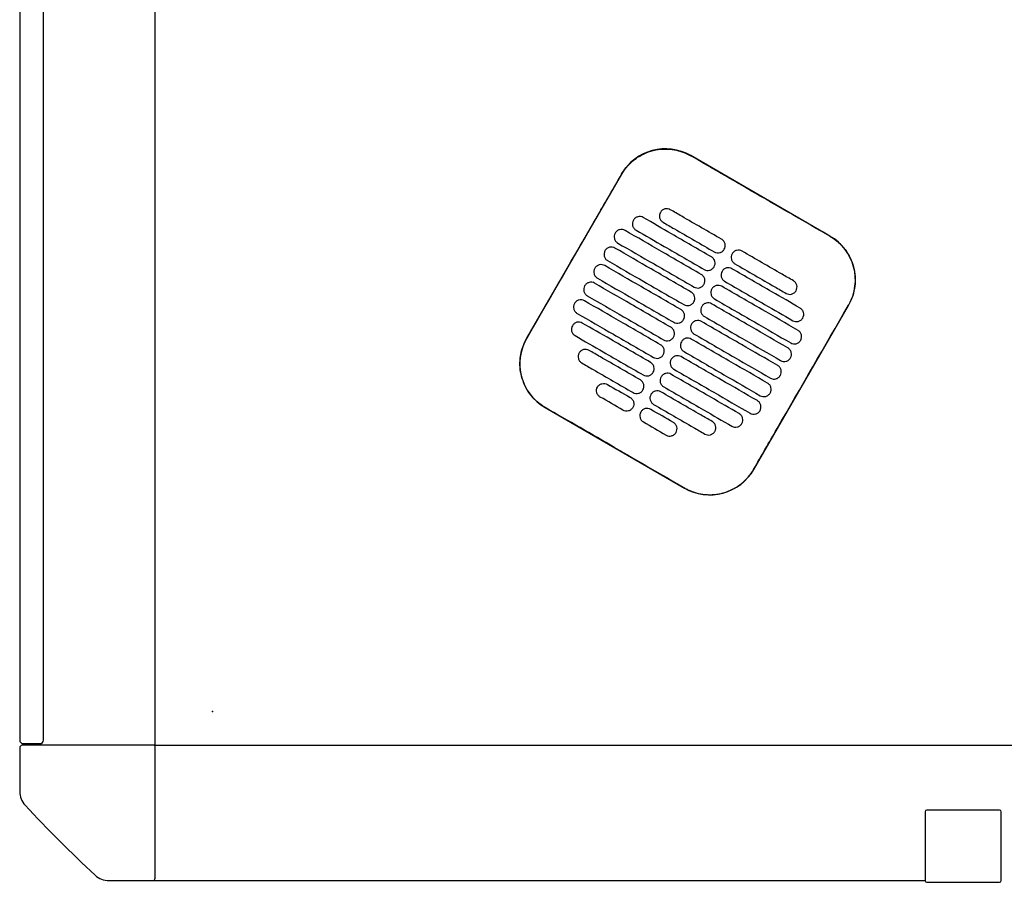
# Model space of a CAD drawing. Header units: metres. Extents: x 15.2 to 54.2, y -39.7 to 1.1.
# Tile 93 of 256: x 24.76 to 25.342, y -23.842 to -23.332. Entities that reach past the tile are written whole.
import ezdxf

# ---------------------------------------------------------------- set-up
doc = ezdxf.new("R2010")
doc.units = ezdxf.units.M
doc.header["$MEASUREMENT"] = 0
doc.layers.add('2D', color=252, linetype='Continuous')
doc.layers.add('PUNTO', color=1, linetype='Continuous')

# ---------------------------------------------------------------- blocks, each defined once
blk = doc.blocks.new('2D_QYOS_200')
for p, q in [((0.08, -0.96995), (0.08, -0.08)), ((-0.00003, -0.083), (-0.00003, -0.967)), ((0.01397, -0.967), (0.01397, -0.083)), ((0.47875, -0.66902), (0.39649, -0.6215)), ((0.35551, -0.63247), (0.29948, -0.72945)), ((0.4337, -0.80699), (0.48972, -0.71)), ((0.31045, -0.77044), (0.39271, -0.81796)), ((0, -0.97145), (0, -0.99726)), ((0.0795, -0.96995), (0.0015, -0.96995)), ((0.00197, -0.969), (0.01197, -0.969)), ((0.0795, -0.96995), (1.97049, -0.96995)), ((0.08, -1.04845), (0.08, -0.97045)), ((0.53496, -1.00924), (0.53496, -1.04994)), ((0.53497, -1.00924), (0.53497, -1.04994)), ((0.53597, -1.00824), (0.53596, -1.00824)), ((0.57897, -1.00824), (0.53597, -1.00824)), ((0.57996, -1.04994), (0.57996, -1.00924)), ((0.57997, -1.04994), (0.57997, -1.00924)), ((0.05269, -1.04995), (0.0785, -1.04995)), ((0.0785, -1.04995), (0.53496, -1.04994)), ((0.53596, -1.05094), (0.53597, -1.05094)), ((0.53597, -1.05094), (0.57897, -1.05094))]:
    blk.add_line(p, q)
for centre, radius, start, end in [((0.38148, -0.64748), 0.03, 59.98651, 149.98651), ((0.46374, -0.695), 0.03, 329.98651, 59.98651), ((0.32546, -0.74446), 0.03, 149.98651, 239.98651), ((0.40772, -0.79198), 0.03, 239.98651, 329.98651), ((0.00197, -0.967), 0.002, 180, 270), ((0.0015, -0.97145), 0.0015, 90, 180), ((0.01197, -0.967), 0.002, 270, 0), ((0.0795, -0.97045), 0.0005, 0, 90), ((0.012, -0.99726), 0.012, 180, 222.87849), ((0.58157, -0.46838), 0.78926, 222.87849, 227.12151), ((0.53596, -1.00924), 0.001, 90, 180), ((0.53597, -1.00924), 0.001, 90, 180), ((0.57896, -1.00924), 0.001, 0, 90), ((0.57897, -1.00924), 0.001, 0, 90), ((0.05269, -1.03795), 0.012, 227.12151, 270), ((0.0785, -1.04845), 0.0015, 270, 0), ((0.53596, -1.04994), 0.001, 180, 270), ((0.53597, -1.04994), 0.001, 180, 270), ((0.57896, -1.04994), 0.001, 270, 0), ((0.57897, -1.04994), 0.001, 270, 0)]:
    blk.add_arc(centre, radius, start, end)
for points, knots in [([(0.3556, -0.63253), (0.3564, -0.63114), (0.35731, -0.62981), (0.36026, -0.62621), (0.36253, -0.62416), (0.36832, -0.62036), (0.37195, -0.61888), (0.37939, -0.61743), (0.38313, -0.6174), (0.39018, -0.61867), (0.39344, -0.61987), (0.39643, -0.6216)], [12.978915, 12.978915, 12.978915, 12.978915, 13.461173, 13.461173, 14.374287, 14.374287, 15.53872, 15.53872, 16.650066, 16.650066, 17.687358, 17.687358, 17.687358, 17.687358]), ([(0.29958, -0.72951), (0.31362, -0.70522), (0.32766, -0.68092), (0.34633, -0.64859), (0.35096, -0.64056), (0.3556, -0.63253)], [1.133412, 1.133412, 1.133412, 1.133412, 2.681586, 2.681586, 3.193366, 3.193366, 3.193366, 3.193366]), ([(0.47869, -0.66912), (0.4681, -0.663), (0.45707, -0.65664), (0.4416, -0.6477), (0.43956, -0.64652), (0.43756, -0.64537)], [-21.78268, -21.78268, -21.78268, -21.78268, -17.142885, -17.142885, -16.423665, -16.423665, -16.423665, -16.423665]), ([(0.37852, -0.65501), (0.37828, -0.65543), (0.37806, -0.65598), (0.37791, -0.65717), (0.37794, -0.65772), (0.37823, -0.6588), (0.37848, -0.65931), (0.37921, -0.66027), (0.37966, -0.66063), (0.38009, -0.66088)], [-0.5553355, -0.5553355, -0.5553355, -0.5553355, -0.4045594, -0.4045594, -0.278267, -0.278267, -0.1472206, -0.1472206, 0, 0, 0, 0]), ([(0.38439, -0.65343), (0.38397, -0.65319), (0.38342, -0.65297), (0.38224, -0.65282), (0.38168, -0.65286), (0.38061, -0.65314), (0.38009, -0.65339), (0.37913, -0.65412), (0.37877, -0.65458), (0.37852, -0.65501)], [-0.5513873, -0.5513873, -0.5513873, -0.5513873, -0.4031046, -0.4031046, -0.2776919, -0.2776919, -0.1471638, -0.1471638, 0, 0, 0, 0]), ([(0.41471, -0.67094), (0.40684, -0.6664), (0.39897, -0.66185), (0.38887, -0.65602), (0.38663, -0.65472), (0.38439, -0.65343)], [0.699452, 0.699452, 0.699452, 0.699452, 3.425217, 3.425217, 4.200582, 4.200582, 4.200582, 4.200582]), ([(0.36256, -0.65965), (0.36232, -0.66007), (0.3621, -0.66062), (0.36195, -0.66181), (0.36198, -0.66236), (0.36226, -0.66343), (0.36252, -0.66395), (0.36325, -0.66491), (0.3637, -0.66527), (0.36413, -0.66552)], [-0.5553006, -0.5553006, -0.5553006, -0.5553006, -0.4045498, -0.4045498, -0.2782639, -0.2782639, -0.1472208, -0.1472208, 0, 0, 0, 0]), ([(0.36843, -0.65807), (0.36801, -0.65783), (0.36746, -0.65761), (0.36628, -0.65746), (0.36572, -0.6575), (0.36465, -0.65778), (0.36413, -0.65803), (0.36317, -0.65876), (0.36281, -0.65922), (0.36256, -0.65965)], [-0.5514247, -0.5514247, -0.5514247, -0.5514247, -0.4031161, -0.4031161, -0.2776965, -0.2776965, -0.1471644, -0.1471644, 0, 0, 0, 0]), ([(0.4087, -0.68133), (0.40084, -0.67679), (0.39297, -0.67225), (0.37954, -0.66449), (0.37399, -0.66128), (0.36843, -0.65807)], [0.699452, 0.699452, 0.699452, 0.699452, 3.42526, 3.42526, 5.350619, 5.350619, 5.350619, 5.350619]), ([(0.38009, -0.66088), (0.38233, -0.66217), (0.38456, -0.66346), (0.39467, -0.6693), (0.40254, -0.67385), (0.4104, -0.67839)], [2.649916, 2.649916, 2.649916, 2.649916, 3.425249, 3.425249, 6.151046, 6.151046, 6.151046, 6.151046]), ([(0.35179, -0.66728), (0.35155, -0.66771), (0.35133, -0.66826), (0.35118, -0.66945), (0.35122, -0.67), (0.3515, -0.67107), (0.35175, -0.67159), (0.35248, -0.67255), (0.35294, -0.67291), (0.35336, -0.67316)], [-0.5552879, -0.5552879, -0.5552879, -0.5552879, -0.4045447, -0.4045447, -0.2782629, -0.2782629, -0.1472212, -0.1472212, 0, 0, 0, 0]), ([(0.35766, -0.66571), (0.35724, -0.66547), (0.35669, -0.66525), (0.35551, -0.6651), (0.35496, -0.66514), (0.35388, -0.66542), (0.35336, -0.66567), (0.35241, -0.6664), (0.35204, -0.66686), (0.35179, -0.66728)], [-0.5514376, -0.5514376, -0.5514376, -0.5514376, -0.4031217, -0.4031217, -0.2776979, -0.2776979, -0.1471642, -0.1471642, 0, 0, 0, 0]), ([(0.4027, -0.69173), (0.39483, -0.68718), (0.38697, -0.68264), (0.37195, -0.67396), (0.36481, -0.66984), (0.35766, -0.66571)], [0.699452, 0.699452, 0.699452, 0.699452, 3.425292, 3.425292, 5.900643, 5.900643, 5.900643, 5.900643]), ([(0.36413, -0.66552), (0.36968, -0.66873), (0.37524, -0.67194), (0.38867, -0.67969), (0.39653, -0.68424), (0.4044, -0.68878)], [1.499949, 1.499949, 1.499949, 1.499949, 3.425284, 3.425284, 6.151116, 6.151116, 6.151116, 6.151116]), ([(0.35336, -0.67316), (0.36051, -0.67728), (0.36765, -0.68141), (0.38266, -0.69008), (0.39053, -0.69463), (0.3984, -0.69917)], [0.949972, 0.949972, 0.949972, 0.949972, 3.425307, 3.425307, 6.151164, 6.151164, 6.151164, 6.151164]), ([(0.41627, -0.67682), (0.41652, -0.67639), (0.41674, -0.67584), (0.41689, -0.67465), (0.41685, -0.6741), (0.41657, -0.67303), (0.41632, -0.67251), (0.41559, -0.67155), (0.41513, -0.67119), (0.41471, -0.67094)], [-0.5553984, -0.5553984, -0.5553984, -0.5553984, -0.4045681, -0.4045681, -0.278271, -0.278271, -0.1472202, -0.1472202, 0, 0, 0, 0]), ([(0.47869, -0.66912), (0.47997, -0.66986), (0.4812, -0.67069), (0.48435, -0.6732), (0.48613, -0.67503), (0.48766, -0.67706), (0.48996, -0.68012), (0.49164, -0.6836), (0.49361, -0.69099), (0.49388, -0.69484), (0.49295, -0.70246), (0.49174, -0.70617), (0.48978, -0.70968), (0.4897, -0.70981), (0.48963, -0.70995)], [17.619777, 17.619777, 17.619777, 17.619777, 18.064718, 18.064718, 18.827754, 18.827754, 18.827754, 19.97637, 19.97637, 21.122539, 21.122539, 22.281306, 22.281306, 22.328075, 22.328075, 22.328075, 22.328075]), ([(0.34579, -0.67768), (0.34555, -0.6781), (0.34533, -0.67865), (0.34518, -0.67984), (0.34522, -0.68039), (0.3455, -0.68147), (0.34575, -0.68198), (0.34648, -0.68294), (0.34694, -0.6833), (0.34736, -0.68355)], [-0.5552955, -0.5552955, -0.5552955, -0.5552955, -0.4045438, -0.4045438, -0.2782634, -0.2782634, -0.1472215, -0.1472215, 0, 0, 0, 0]), ([(0.35166, -0.6761), (0.35124, -0.67586), (0.35069, -0.67564), (0.34951, -0.67549), (0.34896, -0.67553), (0.34788, -0.67581), (0.34736, -0.67606), (0.3464, -0.67679), (0.34604, -0.67725), (0.34579, -0.67768)], [-0.5514273, -0.5514273, -0.5514273, -0.5514273, -0.4031209, -0.4031209, -0.2776962, -0.2776962, -0.1471634, -0.1471634, 0, 0, 0, 0]), ([(0.3967, -0.70212), (0.38883, -0.69757), (0.38096, -0.69303), (0.36595, -0.68435), (0.35881, -0.68023), (0.35166, -0.6761)], [0.699452, 0.699452, 0.699452, 0.699452, 3.425313, 3.425313, 5.900643, 5.900643, 5.900643, 5.900643]), ([(0.4104, -0.67839), (0.41083, -0.67864), (0.41138, -0.67885), (0.41256, -0.679), (0.41311, -0.67896), (0.41419, -0.67868), (0.4147, -0.67843), (0.41566, -0.6777), (0.41603, -0.67724), (0.41627, -0.67682)], [-0.551307, -0.551307, -0.551307, -0.551307, -0.4030846, -0.4030846, -0.2776802, -0.2776802, -0.1471604, -0.1471604, 0, 0, 0, 0]), ([(0.42095, -0.67952), (0.42071, -0.67994), (0.42049, -0.68049), (0.42034, -0.68168), (0.42037, -0.68223), (0.42065, -0.68331), (0.42091, -0.68382), (0.42163, -0.68478), (0.42209, -0.68514), (0.42252, -0.68539)], [-0.555416, -0.555416, -0.555416, -0.555416, -0.4045716, -0.4045716, -0.2782736, -0.2782736, -0.1472211, -0.1472211, 0, 0, 0, 0]), ([(0.42682, -0.67794), (0.4264, -0.6777), (0.42585, -0.67748), (0.42467, -0.67733), (0.42411, -0.67737), (0.42304, -0.67765), (0.42252, -0.6779), (0.42156, -0.67863), (0.42119, -0.67909), (0.42095, -0.67952)], [-0.5512944, -0.5512944, -0.5512944, -0.5512944, -0.4030833, -0.4030833, -0.2776787, -0.2776787, -0.1471599, -0.1471599, 0, 0, 0, 0]), ([(0.45714, -0.69545), (0.4549, -0.69416), (0.45266, -0.69287), (0.44255, -0.68703), (0.43469, -0.68249), (0.42682, -0.67794)], [2.649852, 2.649852, 2.649852, 2.649852, 3.425217, 3.425217, 6.150982, 6.150982, 6.150982, 6.150982]), ([(0.34566, -0.68649), (0.34524, -0.68625), (0.34469, -0.68603), (0.34351, -0.68588), (0.34295, -0.68592), (0.34188, -0.6862), (0.34136, -0.68645), (0.3404, -0.68718), (0.34004, -0.68764), (0.33979, -0.68807)], [-0.5514137, -0.5514137, -0.5514137, -0.5514137, -0.4031194, -0.4031194, -0.2776944, -0.2776944, -0.1471627, -0.1471627, 0, 0, 0, 0]), ([(0.3907, -0.71251), (0.38283, -0.70796), (0.37496, -0.70342), (0.35995, -0.69475), (0.3528, -0.69062), (0.34566, -0.68649)], [0.699452, 0.699452, 0.699452, 0.699452, 3.425322, 3.425322, 5.900643, 5.900643, 5.900643, 5.900643]), ([(0.34736, -0.68355), (0.3545, -0.68767), (0.36165, -0.6918), (0.37666, -0.70047), (0.38453, -0.70502), (0.3924, -0.70956)], [0.949998, 0.949998, 0.949998, 0.949998, 3.42532, 3.42532, 6.151189, 6.151189, 6.151189, 6.151189]), ([(0.41027, -0.68721), (0.41052, -0.68678), (0.41073, -0.68623), (0.41088, -0.68504), (0.41085, -0.68449), (0.41057, -0.68342), (0.41031, -0.6829), (0.40959, -0.68194), (0.40913, -0.68158), (0.4087, -0.68133)], [-0.5553839, -0.5553839, -0.5553839, -0.5553839, -0.4045626, -0.4045626, -0.2782686, -0.2782686, -0.1472195, -0.1472195, 0, 0, 0, 0]), ([(0.42252, -0.68539), (0.43038, -0.68993), (0.43825, -0.69448), (0.44836, -0.70032), (0.4506, -0.70161), (0.45283, -0.7029)], [0.699452, 0.699452, 0.699452, 0.699452, 3.425249, 3.425249, 4.200582, 4.200582, 4.200582, 4.200582]), ([(0.33979, -0.68807), (0.33955, -0.68849), (0.33933, -0.68904), (0.33918, -0.69023), (0.33921, -0.69078), (0.3395, -0.69186), (0.33975, -0.69237), (0.34048, -0.69333), (0.34093, -0.69369), (0.34136, -0.69394)], [-0.5553078, -0.5553078, -0.5553078, -0.5553078, -0.4045446, -0.4045446, -0.2782647, -0.2782647, -0.147222, -0.147222, 0, 0, 0, 0]), ([(0.40427, -0.6976), (0.40451, -0.69717), (0.40473, -0.69662), (0.40488, -0.69543), (0.40484, -0.69488), (0.40456, -0.69381), (0.40431, -0.69329), (0.40358, -0.69234), (0.40313, -0.69197), (0.4027, -0.69173)], [-0.5553742, -0.5553742, -0.5553742, -0.5553742, -0.4045587, -0.4045587, -0.278267, -0.278267, -0.1472191, -0.1472191, 0, 0, 0, 0]), ([(0.4044, -0.68878), (0.40482, -0.68903), (0.40537, -0.68924), (0.40655, -0.68939), (0.40711, -0.68936), (0.40818, -0.68907), (0.4087, -0.68882), (0.40966, -0.68809), (0.41003, -0.68763), (0.41027, -0.68721)], [-0.551317, -0.551317, -0.551317, -0.551317, -0.4030867, -0.4030867, -0.2776803, -0.2776803, -0.1471597, -0.1471597, 0, 0, 0, 0]), ([(0.41495, -0.68991), (0.4147, -0.69033), (0.41448, -0.69088), (0.41433, -0.69207), (0.41437, -0.69262), (0.41465, -0.6937), (0.4149, -0.69421), (0.41563, -0.69517), (0.41609, -0.69553), (0.41651, -0.69578)], [-0.5553971, -0.5553971, -0.5553971, -0.5553971, -0.4045652, -0.4045652, -0.2782705, -0.2782705, -0.1472202, -0.1472202, 0, 0, 0, 0]), ([(0.42082, -0.68833), (0.42039, -0.68809), (0.41985, -0.68787), (0.41866, -0.68772), (0.41811, -0.68776), (0.41704, -0.68804), (0.41652, -0.68829), (0.41556, -0.68902), (0.41519, -0.68948), (0.41495, -0.68991)], [-0.5513075, -0.5513075, -0.5513075, -0.5513075, -0.4030857, -0.4030857, -0.2776792, -0.2776792, -0.1471593, -0.1471593, 0, 0, 0, 0]), ([(0.46109, -0.7116), (0.45553, -0.70839), (0.44998, -0.70518), (0.43655, -0.69742), (0.42868, -0.69288), (0.42082, -0.68833)], [1.499901, 1.499901, 1.499901, 1.499901, 3.42526, 3.42526, 6.151068, 6.151068, 6.151068, 6.151068]), ([(0.33966, -0.69688), (0.33923, -0.69664), (0.33869, -0.69642), (0.3375, -0.69627), (0.33695, -0.69631), (0.33588, -0.69659), (0.33536, -0.69684), (0.3344, -0.69757), (0.33403, -0.69803), (0.33379, -0.69846)], [-0.5513969, -0.5513969, -0.5513969, -0.5513969, -0.4031172, -0.4031172, -0.2776925, -0.2776925, -0.1471621, -0.1471621, 0, 0, 0, 0]), ([(0.38469, -0.7229), (0.37683, -0.71835), (0.36896, -0.71381), (0.35395, -0.70514), (0.3468, -0.70101), (0.33966, -0.69688)], [0.699452, 0.699452, 0.699452, 0.699452, 3.425321, 3.425321, 5.900643, 5.900643, 5.900643, 5.900643]), ([(0.34136, -0.69394), (0.3485, -0.69807), (0.35565, -0.70219), (0.37066, -0.71086), (0.37853, -0.71541), (0.38639, -0.71995)], [0.950001, 0.950001, 0.950001, 0.950001, 3.425322, 3.425322, 6.151192, 6.151192, 6.151192, 6.151192]), ([(0.3984, -0.69917), (0.39882, -0.69942), (0.39937, -0.69963), (0.40055, -0.69978), (0.4011, -0.69975), (0.40218, -0.69947), (0.4027, -0.69921), (0.40366, -0.69848), (0.40402, -0.69802), (0.40427, -0.6976)], [-0.5513236, -0.5513236, -0.5513236, -0.5513236, -0.4030881, -0.4030881, -0.2776804, -0.2776804, -0.1471592, -0.1471592, 0, 0, 0, 0]), ([(0.41481, -0.69872), (0.41439, -0.69848), (0.41384, -0.69826), (0.41266, -0.69811), (0.41211, -0.69815), (0.41103, -0.69843), (0.41051, -0.69868), (0.40956, -0.69941), (0.40919, -0.69987), (0.40894, -0.7003)], [-0.5513173, -0.5513173, -0.5513173, -0.5513173, -0.4030875, -0.4030875, -0.2776797, -0.2776797, -0.147159, -0.147159, 0, 0, 0, 0]), ([(0.41651, -0.69578), (0.42438, -0.70032), (0.43225, -0.70487), (0.44568, -0.71262), (0.45123, -0.71583), (0.45679, -0.71904)], [0.699452, 0.699452, 0.699452, 0.699452, 3.425284, 3.425284, 5.350619, 5.350619, 5.350619, 5.350619]), ([(0.4587, -0.70133), (0.45895, -0.7009), (0.45917, -0.70035), (0.45932, -0.69916), (0.45928, -0.69861), (0.459, -0.69754), (0.45875, -0.69702), (0.45802, -0.69606), (0.45756, -0.6957), (0.45714, -0.69545)], [-0.5554179, -0.5554179, -0.5554179, -0.5554179, -0.4045683, -0.4045683, -0.2782761, -0.2782761, -0.1472238, -0.1472238, 0, 0, 0, 0]), ([(0.33379, -0.69846), (0.33354, -0.69888), (0.33332, -0.69943), (0.33317, -0.70062), (0.33321, -0.70117), (0.33349, -0.70225), (0.33374, -0.70276), (0.33447, -0.70372), (0.33493, -0.70408), (0.33536, -0.70433)], [-0.5553248, -0.5553248, -0.5553248, -0.5553248, -0.4045472, -0.4045472, -0.2782668, -0.2782668, -0.1472227, -0.1472227, 0, 0, 0, 0]), ([(0.39827, -0.70799), (0.39851, -0.70757), (0.39873, -0.70701), (0.39888, -0.70583), (0.39884, -0.70527), (0.39856, -0.7042), (0.39831, -0.70368), (0.39758, -0.70273), (0.39712, -0.70236), (0.3967, -0.70212)], [-0.5553693, -0.5553693, -0.5553693, -0.5553693, -0.4045566, -0.4045566, -0.2782661, -0.2782661, -0.1472189, -0.1472189, 0, 0, 0, 0]), ([(0.40894, -0.7003), (0.4087, -0.70072), (0.40848, -0.70127), (0.40833, -0.70246), (0.40837, -0.70301), (0.40865, -0.70409), (0.4089, -0.7046), (0.40963, -0.70556), (0.41009, -0.70592), (0.41051, -0.70617)], [-0.555383, -0.555383, -0.555383, -0.555383, -0.4045605, -0.4045605, -0.2782682, -0.2782682, -0.1472195, -0.1472195, 0, 0, 0, 0]), ([(0.45985, -0.72474), (0.45271, -0.72061), (0.44556, -0.71648), (0.43055, -0.70781), (0.42268, -0.70327), (0.41481, -0.69872)], [0.949941, 0.949941, 0.949941, 0.949941, 3.425291, 3.425291, 6.151132, 6.151132, 6.151132, 6.151132]), ([(0.45283, -0.7029), (0.45326, -0.70315), (0.4538, -0.70336), (0.45499, -0.70351), (0.45554, -0.70347), (0.45661, -0.70319), (0.45713, -0.70294), (0.45809, -0.70221), (0.45846, -0.70175), (0.4587, -0.70133)], [-0.5513007, -0.5513007, -0.5513007, -0.5513007, -0.4030941, -0.4030941, -0.2776814, -0.2776814, -0.1471603, -0.1471603, 0, 0, 0, 0]), ([(0.32778, -0.70885), (0.32754, -0.70927), (0.32732, -0.70982), (0.32717, -0.71101), (0.32721, -0.71156), (0.32749, -0.71264), (0.32774, -0.71316), (0.32847, -0.71411), (0.32893, -0.71447), (0.32935, -0.71472)], [-0.5553464, -0.5553464, -0.5553464, -0.5553464, -0.4045515, -0.4045515, -0.2782697, -0.2782697, -0.1472236, -0.1472236, 0, 0, 0, 0]), ([(0.33365, -0.70727), (0.33323, -0.70703), (0.33268, -0.70681), (0.3315, -0.70666), (0.33095, -0.7067), (0.32987, -0.70698), (0.32935, -0.70723), (0.3284, -0.70796), (0.32803, -0.70842), (0.32778, -0.70885)], [-0.5513769, -0.5513769, -0.5513769, -0.5513769, -0.4031143, -0.4031143, -0.2776905, -0.2776905, -0.1471617, -0.1471617, 0, 0, 0, 0]), ([(0.37869, -0.73329), (0.37082, -0.72874), (0.36296, -0.7242), (0.34794, -0.71553), (0.3408, -0.7114), (0.33365, -0.70727)], [0.699452, 0.699452, 0.699452, 0.699452, 3.425308, 3.425308, 5.900643, 5.900643, 5.900643, 5.900643]), ([(0.33536, -0.70433), (0.3425, -0.70846), (0.34964, -0.71258), (0.36466, -0.72126), (0.37252, -0.7258), (0.38039, -0.73035)], [0.949982, 0.949982, 0.949982, 0.949982, 3.425312, 3.425312, 6.151173, 6.151173, 6.151173, 6.151173]), ([(0.3924, -0.70956), (0.39282, -0.70981), (0.39337, -0.71003), (0.39455, -0.71017), (0.3951, -0.71014), (0.39618, -0.70986), (0.3967, -0.7096), (0.39766, -0.70887), (0.39802, -0.70841), (0.39827, -0.70799)], [-0.5513269, -0.5513269, -0.5513269, -0.5513269, -0.403089, -0.403089, -0.2776804, -0.2776804, -0.1471589, -0.1471589, 0, 0, 0, 0]), ([(0.40881, -0.70911), (0.40839, -0.70887), (0.40784, -0.70865), (0.40666, -0.7085), (0.40611, -0.70854), (0.40503, -0.70882), (0.40451, -0.70907), (0.40355, -0.7098), (0.40319, -0.71026), (0.40294, -0.71069)], [-0.5513238, -0.5513238, -0.5513238, -0.5513238, -0.4030887, -0.4030887, -0.27768, -0.27768, -0.1471588, -0.1471588, 0, 0, 0, 0]), ([(0.45385, -0.73513), (0.4467, -0.731), (0.43956, -0.72688), (0.42455, -0.7182), (0.41668, -0.71366), (0.40881, -0.70911)], [0.949982, 0.949982, 0.949982, 0.949982, 3.425312, 3.425312, 6.151173, 6.151173, 6.151173, 6.151173]), ([(0.41051, -0.70617), (0.41838, -0.71071), (0.42625, -0.71526), (0.44126, -0.72393), (0.4484, -0.72806), (0.45555, -0.73219)], [0.699452, 0.699452, 0.699452, 0.699452, 3.425308, 3.425308, 5.900643, 5.900643, 5.900643, 5.900643]), ([(0.32935, -0.71472), (0.3365, -0.71885), (0.34364, -0.72297), (0.35865, -0.73165), (0.36652, -0.73619), (0.37439, -0.74074)], [0.949941, 0.949941, 0.949941, 0.949941, 3.425292, 3.425292, 6.151132, 6.151132, 6.151132, 6.151132]), ([(0.39226, -0.71838), (0.39251, -0.71796), (0.39273, -0.71741), (0.39288, -0.71622), (0.39284, -0.71566), (0.39256, -0.71459), (0.39231, -0.71407), (0.39158, -0.71312), (0.39112, -0.71275), (0.3907, -0.71251)], [-0.5553691, -0.5553691, -0.5553691, -0.5553691, -0.4045561, -0.4045561, -0.278266, -0.278266, -0.1472189, -0.1472189, 0, 0, 0, 0]), ([(0.40294, -0.71069), (0.4027, -0.71111), (0.40248, -0.71166), (0.40233, -0.71285), (0.40237, -0.7134), (0.40265, -0.71448), (0.4029, -0.715), (0.40363, -0.71595), (0.40409, -0.71632), (0.40451, -0.71656)], [-0.5553737, -0.5553737, -0.5553737, -0.5553737, -0.4045574, -0.4045574, -0.2782667, -0.2782667, -0.1472191, -0.1472191, 0, 0, 0, 0]), ([(0.4336, -0.80693), (0.43816, -0.79904), (0.44289, -0.79084), (0.46154, -0.75853), (0.47558, -0.73424), (0.48963, -0.70995)], [-3.18138, -3.18138, -3.18138, -3.18138, -2.673929, -2.673929, -1.133377, -1.133377, -1.133377, -1.133377]), ([(0.46266, -0.71747), (0.4629, -0.71705), (0.46312, -0.71649), (0.46327, -0.71531), (0.46323, -0.71475), (0.46295, -0.71368), (0.4627, -0.71316), (0.46197, -0.71221), (0.46152, -0.71184), (0.46109, -0.7116)], [-0.5553798, -0.5553798, -0.5553798, -0.5553798, -0.4045588, -0.4045588, -0.278273, -0.278273, -0.147224, -0.147224, 0, 0, 0, 0]), ([(0.33241, -0.72042), (0.33199, -0.72017), (0.33144, -0.71995), (0.33026, -0.7198), (0.32971, -0.71984), (0.32863, -0.72012), (0.32811, -0.72038), (0.32716, -0.72111), (0.32679, -0.72157), (0.32654, -0.72199)], [-0.551342, -0.551342, -0.551342, -0.551342, -0.4031061, -0.4031061, -0.2776864, -0.2776864, -0.147161, -0.147161, 0, 0, 0, 0]), ([(0.37269, -0.74368), (0.36482, -0.73914), (0.35695, -0.73459), (0.34353, -0.72684), (0.33797, -0.72363), (0.33241, -0.72042)], [0.699452, 0.699452, 0.699452, 0.699452, 3.425284, 3.425284, 5.350619, 5.350619, 5.350619, 5.350619]), ([(0.38639, -0.71995), (0.38682, -0.7202), (0.38737, -0.72042), (0.38855, -0.72056), (0.3891, -0.72053), (0.39018, -0.72025), (0.39069, -0.71999), (0.39165, -0.71926), (0.39202, -0.7188), (0.39226, -0.71838)], [-0.551327, -0.551327, -0.551327, -0.551327, -0.4030892, -0.4030892, -0.2776802, -0.2776802, -0.1471588, -0.1471588, 0, 0, 0, 0]), ([(0.39694, -0.72108), (0.3967, -0.7215), (0.39648, -0.72205), (0.39633, -0.72324), (0.39636, -0.7238), (0.39665, -0.72487), (0.3969, -0.72539), (0.39763, -0.72634), (0.39808, -0.72671), (0.39851, -0.72695)], [-0.5553691, -0.5553691, -0.5553691, -0.5553691, -0.4045561, -0.4045561, -0.278266, -0.278266, -0.1472189, -0.1472189, 0, 0, 0, 0]), ([(0.40281, -0.7195), (0.40239, -0.71926), (0.40184, -0.71904), (0.40066, -0.71889), (0.4001, -0.71893), (0.39903, -0.71921), (0.39851, -0.71946), (0.39755, -0.7202), (0.39719, -0.72066), (0.39694, -0.72108)], [-0.551327, -0.551327, -0.551327, -0.551327, -0.4030892, -0.4030892, -0.2776802, -0.2776802, -0.1471588, -0.1471588, 0, 0, 0, 0]), ([(0.44785, -0.74552), (0.4407, -0.74139), (0.43356, -0.73727), (0.41854, -0.72859), (0.41068, -0.72405), (0.40281, -0.7195)], [0.950001, 0.950001, 0.950001, 0.950001, 3.425322, 3.425322, 6.151192, 6.151192, 6.151192, 6.151192]), ([(0.40451, -0.71656), (0.41238, -0.72111), (0.42025, -0.72565), (0.43526, -0.73432), (0.4424, -0.73845), (0.44955, -0.74258)], [0.699452, 0.699452, 0.699452, 0.699452, 3.425321, 3.425321, 5.900643, 5.900643, 5.900643, 5.900643]), ([(0.45679, -0.71904), (0.45721, -0.71929), (0.45776, -0.71951), (0.45894, -0.71965), (0.45949, -0.71962), (0.46057, -0.71934), (0.46109, -0.71908), (0.46205, -0.71835), (0.46241, -0.71789), (0.46266, -0.71747)], [-0.5513421, -0.5513421, -0.5513421, -0.5513421, -0.4031061, -0.4031061, -0.2776864, -0.2776864, -0.147161, -0.147161, 0, 0, 0, 0]), ([(0.32654, -0.72199), (0.3263, -0.72241), (0.32608, -0.72296), (0.32593, -0.72415), (0.32597, -0.72471), (0.32625, -0.72578), (0.3265, -0.7263), (0.32723, -0.72725), (0.32769, -0.72762), (0.32811, -0.72786)], [-0.55538, -0.55538, -0.55538, -0.55538, -0.4045589, -0.4045589, -0.278273, -0.278273, -0.147224, -0.147224, 0, 0, 0, 0]), ([(0.38626, -0.72877), (0.38651, -0.72835), (0.38673, -0.7278), (0.38687, -0.72661), (0.38684, -0.72605), (0.38656, -0.72498), (0.3863, -0.72446), (0.38558, -0.72351), (0.38512, -0.72314), (0.38469, -0.7229)], [-0.5553737, -0.5553737, -0.5553737, -0.5553737, -0.4045574, -0.4045574, -0.2782667, -0.2782667, -0.1472191, -0.1472191, 0, 0, 0, 0]), ([(0.39851, -0.72695), (0.40638, -0.7315), (0.41424, -0.73604), (0.42926, -0.74471), (0.4364, -0.74884), (0.44354, -0.75297)], [0.699452, 0.699452, 0.699452, 0.699452, 3.425322, 3.425322, 5.900643, 5.900643, 5.900643, 5.900643]), ([(0.46142, -0.73061), (0.46166, -0.73019), (0.46188, -0.72964), (0.46203, -0.72845), (0.46199, -0.7279), (0.46171, -0.72682), (0.46146, -0.7263), (0.46073, -0.72535), (0.46028, -0.72498), (0.45985, -0.72474)], [-0.5553462, -0.5553462, -0.5553462, -0.5553462, -0.4045514, -0.4045514, -0.2782696, -0.2782696, -0.1472236, -0.1472236, 0, 0, 0, 0]), ([(0.31051, -0.77034), (0.31045, -0.77031), (0.31039, -0.77027), (0.30692, -0.76824), (0.30394, -0.76558), (0.29919, -0.75926), (0.29746, -0.75566), (0.2956, -0.74836), (0.29535, -0.74474), (0.29607, -0.73823), (0.29684, -0.73535), (0.29847, -0.73156), (0.299, -0.73052), (0.29958, -0.72951)], [8.273299, 8.273299, 8.273299, 8.273299, 8.293543, 8.293543, 9.48086, 9.48086, 10.665623, 10.665623, 11.74288, 11.74288, 12.632334, 12.632334, 12.981673, 12.981673, 12.981673, 12.981673]), ([(0.32811, -0.72786), (0.33367, -0.73107), (0.33923, -0.73428), (0.35265, -0.74204), (0.36052, -0.74658), (0.36839, -0.75113)], [1.499901, 1.499901, 1.499901, 1.499901, 3.42526, 3.42526, 6.151068, 6.151068, 6.151068, 6.151068]), ([(0.38039, -0.73035), (0.38081, -0.73059), (0.38136, -0.73081), (0.38254, -0.73096), (0.3831, -0.73092), (0.38417, -0.73064), (0.38469, -0.73039), (0.38565, -0.72965), (0.38602, -0.72919), (0.38626, -0.72877)], [-0.5513238, -0.5513238, -0.5513238, -0.5513238, -0.4030887, -0.4030887, -0.27768, -0.27768, -0.1471588, -0.1471588, 0, 0, 0, 0]), ([(0.39094, -0.73147), (0.39069, -0.73189), (0.39047, -0.73244), (0.39032, -0.73363), (0.39036, -0.73419), (0.39064, -0.73526), (0.39089, -0.73578), (0.39162, -0.73673), (0.39208, -0.7371), (0.39251, -0.73734)], [-0.5553693, -0.5553693, -0.5553693, -0.5553693, -0.4045566, -0.4045566, -0.2782661, -0.2782661, -0.1472189, -0.1472189, 0, 0, 0, 0]), ([(0.39681, -0.7299), (0.39638, -0.72965), (0.39584, -0.72943), (0.39465, -0.72929), (0.3941, -0.72932), (0.39303, -0.7296), (0.39251, -0.72986), (0.39155, -0.73059), (0.39118, -0.73105), (0.39094, -0.73147)], [-0.551327, -0.551327, -0.551327, -0.551327, -0.403089, -0.403089, -0.2776804, -0.2776804, -0.1471589, -0.1471589, 0, 0, 0, 0]), ([(0.44184, -0.75591), (0.4347, -0.75178), (0.42755, -0.74766), (0.41254, -0.73899), (0.40467, -0.73444), (0.39681, -0.7299)], [0.949998, 0.949998, 0.949998, 0.949998, 3.42532, 3.42532, 6.151189, 6.151189, 6.151189, 6.151189]), ([(0.45555, -0.73219), (0.45597, -0.73243), (0.45652, -0.73265), (0.4577, -0.7328), (0.45825, -0.73276), (0.45933, -0.73248), (0.45985, -0.73223), (0.46081, -0.7315), (0.46117, -0.73104), (0.46142, -0.73061)], [-0.551377, -0.551377, -0.551377, -0.551377, -0.4031143, -0.4031143, -0.2776905, -0.2776905, -0.1471617, -0.1471617, 0, 0, 0, 0]), ([(0.3305, -0.73813), (0.33026, -0.73856), (0.33004, -0.73911), (0.32989, -0.7403), (0.32992, -0.74085), (0.33021, -0.74192), (0.33046, -0.74244), (0.33119, -0.7434), (0.33164, -0.74376), (0.33207, -0.74401)], [-0.555418, -0.555418, -0.555418, -0.555418, -0.4045683, -0.4045683, -0.2782762, -0.2782762, -0.1472238, -0.1472238, 0, 0, 0, 0]), ([(0.33637, -0.73656), (0.33595, -0.73631), (0.3354, -0.7361), (0.33422, -0.73595), (0.33366, -0.73598), (0.33259, -0.73627), (0.33207, -0.73652), (0.33111, -0.73725), (0.33075, -0.73771), (0.3305, -0.73813)], [-0.5513007, -0.5513007, -0.5513007, -0.5513007, -0.4030941, -0.4030941, -0.2776814, -0.2776814, -0.1471603, -0.1471603, 0, 0, 0, 0]), ([(0.36669, -0.75407), (0.35882, -0.74953), (0.35095, -0.74498), (0.34085, -0.73914), (0.33861, -0.73785), (0.33637, -0.73656)], [0.699452, 0.699452, 0.699452, 0.699452, 3.425249, 3.425249, 4.200582, 4.200582, 4.200582, 4.200582]), ([(0.38026, -0.73916), (0.3805, -0.73874), (0.38072, -0.73819), (0.38087, -0.737), (0.38083, -0.73645), (0.38055, -0.73537), (0.3803, -0.73485), (0.37957, -0.7339), (0.37912, -0.73353), (0.37869, -0.73329)], [-0.555383, -0.555383, -0.555383, -0.555383, -0.4045604, -0.4045604, -0.2782682, -0.2782682, -0.1472195, -0.1472195, 0, 0, 0, 0]), ([(0.39251, -0.73734), (0.40037, -0.74189), (0.40824, -0.74643), (0.42325, -0.7551), (0.4304, -0.75923), (0.43754, -0.76336)], [0.699452, 0.699452, 0.699452, 0.699452, 3.425313, 3.425313, 5.900643, 5.900643, 5.900643, 5.900643]), ([(0.45542, -0.741), (0.45566, -0.74058), (0.45588, -0.74003), (0.45603, -0.73884), (0.45599, -0.73829), (0.45571, -0.73721), (0.45546, -0.7367), (0.45473, -0.73574), (0.45427, -0.73538), (0.45385, -0.73513)], [-0.5553245, -0.5553245, -0.5553245, -0.5553245, -0.4045471, -0.4045471, -0.2782667, -0.2782667, -0.1472226, -0.1472226, 0, 0, 0, 0]), ([(0.33207, -0.74401), (0.33431, -0.7453), (0.33654, -0.74659), (0.34665, -0.75243), (0.35452, -0.75697), (0.36238, -0.76152)], [2.649852, 2.649852, 2.649852, 2.649852, 3.425217, 3.425217, 6.150983, 6.150983, 6.150983, 6.150983]), ([(0.37426, -0.74955), (0.3745, -0.74913), (0.37472, -0.74858), (0.37487, -0.74739), (0.37483, -0.74684), (0.37455, -0.74576), (0.3743, -0.74525), (0.37357, -0.74429), (0.37311, -0.74393), (0.37269, -0.74368)], [-0.555397, -0.555397, -0.555397, -0.555397, -0.4045652, -0.4045652, -0.2782705, -0.2782705, -0.1472202, -0.1472202, 0, 0, 0, 0]), ([(0.37439, -0.74074), (0.37481, -0.74098), (0.37536, -0.7412), (0.37654, -0.74135), (0.37709, -0.74131), (0.37817, -0.74103), (0.37869, -0.74078), (0.37965, -0.74005), (0.38001, -0.73959), (0.38026, -0.73916)], [-0.5513173, -0.5513173, -0.5513173, -0.5513173, -0.4030875, -0.4030875, -0.2776797, -0.2776797, -0.147159, -0.147159, 0, 0, 0, 0]), ([(0.38493, -0.74186), (0.38469, -0.74228), (0.38447, -0.74284), (0.38432, -0.74402), (0.38436, -0.74458), (0.38464, -0.74565), (0.38489, -0.74617), (0.38562, -0.74712), (0.38608, -0.74749), (0.3865, -0.74773)], [-0.5553742, -0.5553742, -0.5553742, -0.5553742, -0.4045587, -0.4045587, -0.278267, -0.278267, -0.1472191, -0.1472191, 0, 0, 0, 0]), ([(0.3908, -0.74029), (0.39038, -0.74004), (0.38983, -0.73983), (0.38865, -0.73968), (0.3881, -0.73971), (0.38702, -0.73999), (0.3865, -0.74025), (0.38555, -0.74098), (0.38518, -0.74144), (0.38493, -0.74186)], [-0.5513237, -0.5513237, -0.5513237, -0.5513237, -0.4030882, -0.4030882, -0.2776804, -0.2776804, -0.1471592, -0.1471592, 0, 0, 0, 0]), ([(0.43584, -0.7663), (0.4287, -0.76218), (0.42155, -0.75805), (0.40654, -0.74938), (0.39867, -0.74483), (0.3908, -0.74029)], [0.949973, 0.949973, 0.949973, 0.949973, 3.425307, 3.425307, 6.151164, 6.151164, 6.151164, 6.151164]), ([(0.44955, -0.74258), (0.44997, -0.74282), (0.45052, -0.74304), (0.4517, -0.74319), (0.45225, -0.74315), (0.45333, -0.74287), (0.45385, -0.74262), (0.45481, -0.74189), (0.45517, -0.74143), (0.45542, -0.741)], [-0.551397, -0.551397, -0.551397, -0.551397, -0.4031173, -0.4031173, -0.2776925, -0.2776925, -0.1471621, -0.1471621, 0, 0, 0, 0]), ([(0.36839, -0.75113), (0.36881, -0.75137), (0.36936, -0.75159), (0.37054, -0.75174), (0.37109, -0.7517), (0.37217, -0.75142), (0.37269, -0.75117), (0.37365, -0.75044), (0.37401, -0.74998), (0.37426, -0.74955)], [-0.5513075, -0.5513075, -0.5513075, -0.5513075, -0.4030857, -0.4030857, -0.2776792, -0.2776792, -0.1471593, -0.1471593, 0, 0, 0, 0]), ([(0.3848, -0.75068), (0.38438, -0.75043), (0.38383, -0.75022), (0.38265, -0.75007), (0.3821, -0.7501), (0.38102, -0.75038), (0.3805, -0.75064), (0.37954, -0.75137), (0.37918, -0.75183), (0.37893, -0.75225)], [-0.5513171, -0.5513171, -0.5513171, -0.5513171, -0.4030867, -0.4030867, -0.2776803, -0.2776803, -0.1471597, -0.1471597, 0, 0, 0, 0]), ([(0.3865, -0.74773), (0.39437, -0.75228), (0.40224, -0.75682), (0.41725, -0.7655), (0.42439, -0.76962), (0.43154, -0.77375)], [0.699452, 0.699452, 0.699452, 0.699452, 3.425292, 3.425292, 5.900643, 5.900643, 5.900643, 5.900643]), ([(0.44941, -0.75139), (0.44966, -0.75097), (0.44988, -0.75042), (0.45003, -0.74923), (0.44999, -0.74868), (0.44971, -0.7476), (0.44946, -0.74709), (0.44873, -0.74613), (0.44827, -0.74577), (0.44785, -0.74552)], [-0.5553076, -0.5553076, -0.5553076, -0.5553076, -0.4045445, -0.4045445, -0.2782646, -0.2782646, -0.1472219, -0.1472219, 0, 0, 0, 0]), ([(0.34138, -0.75828), (0.34163, -0.75785), (0.34199, -0.75739), (0.34295, -0.75666), (0.34347, -0.75641), (0.34455, -0.75613), (0.3451, -0.75609), (0.34628, -0.75624), (0.34683, -0.75646), (0.34725, -0.7567)], [0, 0, 0, 0, 0.1471602, 0.1471602, 0.2776775, 0.2776775, 0.4030818, 0.4030818, 0.5512681, 0.5512681, 0.5512681, 0.5512681]), ([(0.36825, -0.75994), (0.3685, -0.75952), (0.36872, -0.75897), (0.36887, -0.75778), (0.36883, -0.75723), (0.36855, -0.75615), (0.3683, -0.75564), (0.36757, -0.75468), (0.36711, -0.75432), (0.36669, -0.75407)], [-0.5554159, -0.5554159, -0.5554159, -0.5554159, -0.4045716, -0.4045716, -0.2782736, -0.2782736, -0.1472211, -0.1472211, 0, 0, 0, 0]), ([(0.37893, -0.75225), (0.37869, -0.75268), (0.37847, -0.75323), (0.37832, -0.75442), (0.37836, -0.75497), (0.37864, -0.75604), (0.37889, -0.75656), (0.37962, -0.75751), (0.38008, -0.75788), (0.3805, -0.75812)], [-0.5553838, -0.5553838, -0.5553838, -0.5553838, -0.4045626, -0.4045626, -0.2782686, -0.2782686, -0.1472195, -0.1472195, 0, 0, 0, 0]), ([(0.42508, -0.77394), (0.41952, -0.77073), (0.41396, -0.76752), (0.40054, -0.75977), (0.39267, -0.75522), (0.3848, -0.75068)], [1.499949, 1.499949, 1.499949, 1.499949, 3.425284, 3.425284, 6.151116, 6.151116, 6.151116, 6.151116]), ([(0.44341, -0.76178), (0.44366, -0.76136), (0.44388, -0.76081), (0.44402, -0.75962), (0.44399, -0.75907), (0.44371, -0.75799), (0.44345, -0.75748), (0.44273, -0.75652), (0.44227, -0.75616), (0.44184, -0.75591)], [-0.5552953, -0.5552953, -0.5552953, -0.5552953, -0.4045437, -0.4045437, -0.2782634, -0.2782634, -0.1472215, -0.1472215, 0, 0, 0, 0]), ([(0.44354, -0.75297), (0.44397, -0.75321), (0.44452, -0.75343), (0.4457, -0.75358), (0.44625, -0.75354), (0.44733, -0.75326), (0.44784, -0.75301), (0.4488, -0.75228), (0.44917, -0.75182), (0.44941, -0.75139)], [-0.5514139, -0.5514139, -0.5514139, -0.5514139, -0.4031194, -0.4031194, -0.2776944, -0.2776944, -0.1471626, -0.1471626, 0, 0, 0, 0]), ([(0.34295, -0.76415), (0.34253, -0.7639), (0.34207, -0.76354), (0.34134, -0.76259), (0.34109, -0.76207), (0.34081, -0.76099), (0.34077, -0.76044), (0.34092, -0.75925), (0.34114, -0.7587), (0.34138, -0.75828)], [0, 0, 0, 0, 0.147223, 0.147223, 0.2782783, 0.2782783, 0.4045781, 0.4045781, 0.5554474, 0.5554474, 0.5554474, 0.5554474]), ([(0.36238, -0.76152), (0.36281, -0.76176), (0.36336, -0.76198), (0.36454, -0.76213), (0.36509, -0.76209), (0.36617, -0.76181), (0.36668, -0.76156), (0.36764, -0.76083), (0.36801, -0.76037), (0.36825, -0.75994)], [-0.5512944, -0.5512944, -0.5512944, -0.5512944, -0.4030833, -0.4030833, -0.2776787, -0.2776787, -0.1471599, -0.1471599, 0, 0, 0, 0]), ([(0.3788, -0.76107), (0.37838, -0.76082), (0.37783, -0.76061), (0.37665, -0.76046), (0.37609, -0.76049), (0.37502, -0.76078), (0.3745, -0.76103), (0.37354, -0.76176), (0.37318, -0.76222), (0.37293, -0.76264)], [-0.5513071, -0.5513071, -0.5513071, -0.5513071, -0.4030846, -0.4030846, -0.2776802, -0.2776802, -0.1471604, -0.1471604, 0, 0, 0, 0]), ([(0.40912, -0.77858), (0.40688, -0.77729), (0.40464, -0.776), (0.39453, -0.77016), (0.38667, -0.76561), (0.3788, -0.76107)], [2.649916, 2.649916, 2.649916, 2.649916, 3.425249, 3.425249, 6.151046, 6.151046, 6.151046, 6.151046]), ([(0.3805, -0.75812), (0.38837, -0.76267), (0.39624, -0.76721), (0.40966, -0.77497), (0.41522, -0.77818), (0.42077, -0.78139)], [0.699452, 0.699452, 0.699452, 0.699452, 3.42526, 3.42526, 5.350619, 5.350619, 5.350619, 5.350619]), ([(0.43754, -0.76336), (0.43796, -0.7636), (0.43851, -0.76382), (0.43969, -0.76397), (0.44025, -0.76393), (0.44132, -0.76365), (0.44184, -0.7634), (0.4428, -0.76267), (0.44317, -0.76221), (0.44341, -0.76178)], [-0.5514274, -0.5514274, -0.5514274, -0.5514274, -0.4031209, -0.4031209, -0.2776962, -0.2776962, -0.1471634, -0.1471634, 0, 0, 0, 0]), ([(0.36068, -0.76446), (0.36111, -0.76471), (0.36157, -0.76507), (0.36229, -0.76603), (0.36255, -0.76654), (0.36283, -0.76762), (0.36286, -0.76817), (0.36272, -0.76936), (0.3625, -0.76991), (0.36225, -0.77033)], [0, 0, 0, 0, 0.1472222, 0.1472222, 0.2782773, 0.2782773, 0.4045795, 0.4045795, 0.5554397, 0.5554397, 0.5554397, 0.5554397]), ([(0.37293, -0.76264), (0.37269, -0.76307), (0.37247, -0.76362), (0.37232, -0.76481), (0.37235, -0.76536), (0.37264, -0.76643), (0.37289, -0.76695), (0.37362, -0.76791), (0.37407, -0.76827), (0.3745, -0.76852)], [-0.5553983, -0.5553983, -0.5553983, -0.5553983, -0.4045681, -0.4045681, -0.278271, -0.278271, -0.1472202, -0.1472202, 0, 0, 0, 0]), ([(0.43741, -0.77217), (0.43765, -0.77175), (0.43787, -0.7712), (0.43802, -0.77001), (0.43798, -0.76946), (0.4377, -0.76838), (0.43745, -0.76787), (0.43672, -0.76691), (0.43627, -0.76655), (0.43584, -0.7663)], [-0.5552876, -0.5552876, -0.5552876, -0.5552876, -0.4045446, -0.4045446, -0.2782629, -0.2782629, -0.1472212, -0.1472212, 0, 0, 0, 0]), ([(0.36225, -0.77033), (0.36201, -0.77076), (0.36164, -0.77122), (0.36068, -0.77195), (0.36016, -0.7722), (0.35909, -0.77248), (0.35853, -0.77252), (0.35735, -0.77237), (0.35681, -0.77215), (0.35638, -0.77191)], [0, 0, 0, 0, 0.1471605, 0.1471605, 0.2776781, 0.2776781, 0.4030803, 0.4030803, 0.5512777, 0.5512777, 0.5512777, 0.5512777]), ([(0.36693, -0.77303), (0.36668, -0.77346), (0.36646, -0.77401), (0.36631, -0.7752), (0.36635, -0.77575), (0.36663, -0.77682), (0.36688, -0.77734), (0.36761, -0.7783), (0.36807, -0.77866), (0.3685, -0.77891)], [-0.5554178, -0.5554178, -0.5554178, -0.5554178, -0.4045751, -0.4045751, -0.2782741, -0.2782741, -0.1472211, -0.1472211, 0, 0, 0, 0]), ([(0.3728, -0.77146), (0.37237, -0.77121), (0.37183, -0.771), (0.37064, -0.77085), (0.37009, -0.77089), (0.36902, -0.77117), (0.3685, -0.77142), (0.36754, -0.77215), (0.36717, -0.77261), (0.36693, -0.77303)], [-0.5512937, -0.5512937, -0.5512937, -0.5512937, -0.403082, -0.403082, -0.27768, -0.27768, -0.1471612, -0.1471612, 0, 0, 0, 0]), ([(0.3745, -0.76852), (0.38237, -0.77306), (0.39023, -0.7776), (0.40034, -0.78344), (0.40258, -0.78474), (0.40481, -0.78603)], [0.699452, 0.699452, 0.699452, 0.699452, 3.425217, 3.425217, 4.200582, 4.200582, 4.200582, 4.200582]), ([(0.43154, -0.77375), (0.43196, -0.77399), (0.43251, -0.77421), (0.43369, -0.77436), (0.43425, -0.77432), (0.43532, -0.77404), (0.43584, -0.77379), (0.4368, -0.77306), (0.43716, -0.7726), (0.43741, -0.77217)], [-0.5514378, -0.5514378, -0.5514378, -0.5514378, -0.4031217, -0.4031217, -0.2776979, -0.2776979, -0.1471642, -0.1471642, 0, 0, 0, 0]), ([(0.3878, -0.78509), (0.38804, -0.78467), (0.38826, -0.78412), (0.38841, -0.78293), (0.38837, -0.78237), (0.38809, -0.7813), (0.38784, -0.78078), (0.38711, -0.77983), (0.38665, -0.77946), (0.38623, -0.77922)], [-0.5553938, -0.5553938, -0.5553938, -0.5553938, -0.4045733, -0.4045733, -0.2782728, -0.2782728, -0.147221, -0.147221, 0, 0, 0, 0]), ([(0.41068, -0.78445), (0.41093, -0.78403), (0.41115, -0.78348), (0.4113, -0.78229), (0.41126, -0.78174), (0.41098, -0.78066), (0.41073, -0.78015), (0.41, -0.77919), (0.40954, -0.77883), (0.40912, -0.77858)], [-0.5553353, -0.5553353, -0.5553353, -0.5553353, -0.4045593, -0.4045593, -0.278267, -0.278267, -0.1472205, -0.1472205, 0, 0, 0, 0]), ([(0.42664, -0.77981), (0.42689, -0.77939), (0.42711, -0.77884), (0.42726, -0.77765), (0.42722, -0.7771), (0.42694, -0.77602), (0.42669, -0.77551), (0.42596, -0.77455), (0.4255, -0.77419), (0.42508, -0.77394)], [-0.5553003, -0.5553003, -0.5553003, -0.5553003, -0.4045497, -0.4045497, -0.2782639, -0.2782639, -0.1472208, -0.1472208, 0, 0, 0, 0]), ([(0.38193, -0.78666), (0.38235, -0.78691), (0.3829, -0.78713), (0.38408, -0.78728), (0.38463, -0.78724), (0.38571, -0.78696), (0.38623, -0.7867), (0.38719, -0.78597), (0.38755, -0.78551), (0.3878, -0.78509)], [-0.5513269, -0.5513269, -0.5513269, -0.5513269, -0.4030891, -0.4030891, -0.2776846, -0.2776846, -0.1471626, -0.1471626, 0, 0, 0, 0]), ([(0.40481, -0.78603), (0.40524, -0.78627), (0.40579, -0.78649), (0.40697, -0.78664), (0.40752, -0.7866), (0.4086, -0.78632), (0.40911, -0.78607), (0.41007, -0.78534), (0.41044, -0.78488), (0.41068, -0.78445)], [-0.5513875, -0.5513875, -0.5513875, -0.5513875, -0.4031047, -0.4031047, -0.2776919, -0.2776919, -0.1471638, -0.1471638, 0, 0, 0, 0]), ([(0.42077, -0.78139), (0.4212, -0.78163), (0.42175, -0.78185), (0.42293, -0.782), (0.42348, -0.78196), (0.42456, -0.78168), (0.42507, -0.78143), (0.42603, -0.7807), (0.4264, -0.78024), (0.42664, -0.77981)], [-0.5514248, -0.5514248, -0.5514248, -0.5514248, -0.4031161, -0.4031161, -0.2776965, -0.2776965, -0.1471644, -0.1471644, 0, 0, 0, 0]), ([(0.35164, -0.79409), (0.35327, -0.79503), (0.35489, -0.79597), (0.3704, -0.80493), (0.38179, -0.81151), (0.39277, -0.81786)], [-12.071476, -12.071476, -12.071476, -12.071476, -11.509189, -11.509189, -6.696301, -6.696301, -6.696301, -6.696301]), ([(0.39277, -0.81786), (0.39343, -0.81824), (0.3941, -0.8186), (0.398, -0.82047), (0.40145, -0.82142), (0.40859, -0.82208), (0.41221, -0.82176), (0.41953, -0.81973), (0.42313, -0.81791), (0.42922, -0.81309), (0.43172, -0.8102), (0.4336, -0.80693)], [-8.20809, -8.20809, -8.20809, -8.20809, -7.978943, -7.978943, -6.912231, -6.912231, -5.830065, -5.830065, -4.632711, -4.632711, -3.498654, -3.498654, -3.498654, -3.498654])]:
    blk.add_open_spline(points, degree=3, knots=knots)
for points in [[(0.43756, -0.64537), (0.42385, -0.63745), (0.41014, -0.62952), (0.39643, -0.6216)], [(0.34725, -0.7567), (0.35173, -0.75929), (0.35621, -0.76188), (0.36068, -0.76446)], [(0.35638, -0.77191), (0.35191, -0.76932), (0.34743, -0.76674), (0.34295, -0.76415)], [(0.35164, -0.79409), (0.33793, -0.78617), (0.32422, -0.77826), (0.31051, -0.77034)], [(0.38623, -0.77922), (0.38175, -0.77663), (0.37727, -0.77405), (0.3728, -0.77146)], [(0.3685, -0.77891), (0.37297, -0.78149), (0.37745, -0.78408), (0.38193, -0.78666)]]:
    blk.add_open_spline(points, degree=3)
blk = doc.blocks.new('f2186044-e27e-489e-984f-eb150328fa9e')
at = {"layer": 'PUNTO', "color": 40}
blk.add_point((-0.91107, -0.40887, 0.082), dxfattribs=at)
at = {"layer": '2D'}
blk.add_blockref('2D_QYOS_200', (-1.025, 0.54115), dxfattribs=at)

msp = doc.modelspace()

# ---------------------------------------------------------------- block references
msp.add_blockref('f2186044-e27e-489e-984f-eb150328fa9e', (25.7852, -23.3323))

doc.saveas('drawing.dxf')
